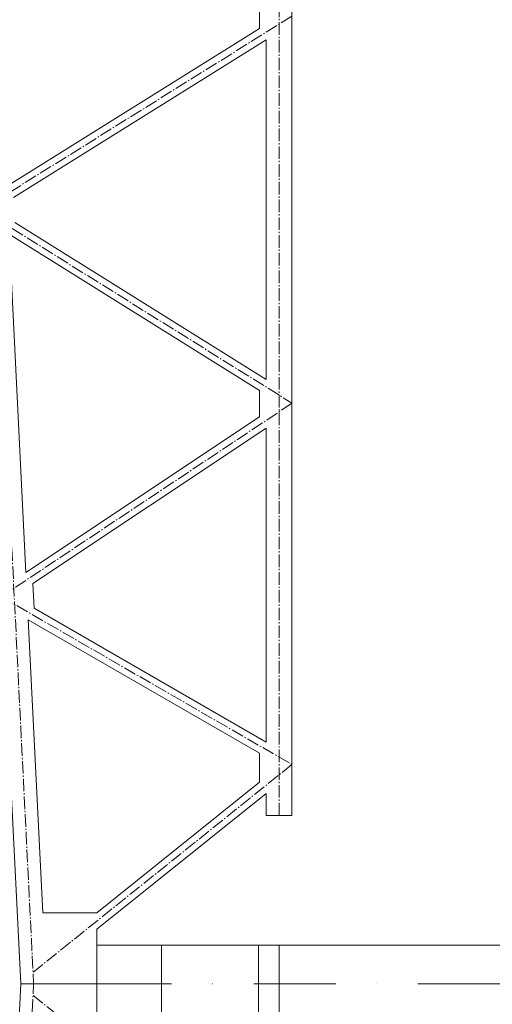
# Model space of a CAD drawing. Header units: millimetres. Extents: x -725694 to 4766210, y -2984614 to 2187451.
# Tile 88 of 256: x 205838 to 209496, y 63141 to 70772. Entities that reach past the tile are written whole.
import ezdxf
from ezdxf import colors
from ezdxf.entities.mleader import LeaderData, LeaderLine
from ezdxf.math import Vec2, Vec3

# ---------------------------------------------------------------- set-up
doc = ezdxf.new("R2010")
doc.units = ezdxf.units.MM
for name, pattern in [('AM_DIN_G_W050', [13.75, 9.75, -1.5, 1, -1.5]), ('CENTERX2', [101.6, 63.5, -12.7, 12.7, -12.7]), ('DASHDOT', [25.4, 12.7, -6.35, 0, -6.35])]:
    doc.linetypes.add(name, pattern=pattern)
for name, color, linetype, lineweight in [('A99_N_txt-popis-50 @ 200', 7, 'Continuous', 9), ('A99_S_kce-pohl', 7, 'Continuous', 5), ('A99_S_kce-rez-sil', 7, 'Continuous', 15), ('A99_S_kce-rez-ten', 7, 'Continuous', 9), ('A99_S_osy', 7, 'CENTERX2', 5)]:
    doc.layers.add(name, color=color, linetype=linetype, lineweight=lineweight)
doc.styles.add('A99_popis', font='isocpeur.ttf')

msp = doc.modelspace()

# ---------------------------------------------------------------- linework, layer by layer
at = {"layer": 'A99_S_kce-pohl', "lineweight": 5}
for p, q in [((207745, 64775.1), (207745, 64605.3)), ((207745, 64605.3), (207945, 64605.3))]:
    msp.add_line(p, q, dxfattribs=at)
at = {"layer": 'A99_S_kce-pohl', "lineweight": 0}
msp.add_line((206435, 63220), (206435, 63722.4), dxfattribs=at)
at = {"layer": 'A99_S_kce-pohl'}
msp.add_line((211185, 63600), (206465.5, 63600), dxfattribs=at)
at = {"layer": 'A99_S_kce-pohl', "lineweight": 5}
for points in [[(205395, 72300), (205845, 63300)], [(207945, 72300), (207945, 64605.3)], [(207695, 70886.8), (207695, 70702.7)], [(207695, 70702.7), (205736.3, 69478.5)], [(207745, 70616), (205790.6, 69394.5)], [(207745, 70616), (207745, 67984)], [(205800.3, 69199.4), (207745, 67984)], [(205754.8, 69109.9), (205885.9, 66487.3)], [(205754.8, 69109.9), (207695, 67897.3)], [(207695, 67897.3), (207695, 67693.4)], [(207695, 67693.4), (205885.9, 66487.3)], [(207745, 67606.6), (205940.1, 66403.3)], [(207745, 67606.6), (207745, 65173.3)], [(205940.1, 66403.3), (205949.8, 66210.5)], [(205949.8, 66210.5), (207745, 65173.3)], [(205904.2, 66121.4), (206017.7, 63850)], [(205904.2, 66121.4), (207695, 65086.7)], [(207695, 65086.7), (207695, 64863.2)], [(207695, 64863.2), (206434.1, 63850)], [(207745, 64775.1), (206435, 63722.4)], [(206434.1, 63850), (206017.7, 63850)], [(206435, 63300), (206435, 63722.4)], [(205395, 54300), (205845, 63300)], [(206435, 63300), (206435, 62877.6)]]:
    msp.add_lwpolyline(points, dxfattribs=at)
at = {"layer": 'A99_S_kce-pohl', "color": 253, "linetype": 'AM_DIN_G_W050', "lineweight": 0, "ltscale": 10}
for points in [[(205494.9, 72305), (205944.9, 63305)], [(207845, 64605.3), (207845, 64605.3), (207845, 72300)], [(207945, 70800), (205545, 69300)], [(205545, 69300), (207945, 67800), (205695, 66300), (207945, 65000)], [(207945, 65000), (205940.7, 63389.3)], [(205494.9, 54295), (205944.9, 63295)], [(207945, 61600), (205940.7, 63210.7)]]:
    msp.add_lwpolyline(points, dxfattribs=at)
at = {"layer": 'A99_S_kce-pohl'}
msp.add_lwpolyline([(206435, 63300), (205845, 63300)], dxfattribs=at)
at = {"layer": 'A99_S_kce-rez-sil', "lineweight": 20}
for points in [[(206935, 63600), (206935, 63000), (206435, 63000), (206435, 63600)], [(207685, 63600), (207685, 63000), (207845, 63000), (207845, 63600)]]:
    msp.add_lwpolyline(points, close=True, dxfattribs=at)
at = {"layer": 'A99_S_kce-rez-ten', "color": 253, "lineweight": 0}
msp.add_line((207745, 64605.3), (207945, 64605.3), dxfattribs=at)
at = {"layer": 'A99_S_kce-rez-ten', "lineweight": 0}
msp.add_line((206138, 63300), (206435, 63300), dxfattribs=at)
msp.add_lwpolyline([(206435, 63300), (205845, 63300)], dxfattribs=at)
at = {"layer": 'A99_S_osy', "linetype": 'DASHDOT', "lineweight": 5, "ltscale": 50}
msp.add_lwpolyline([(222254.8, 63300), (202234.8, 63300)], dxfattribs=at)

# ---------------------------------------------------------------- leaders
at = {"layer": 'A99_N_txt-popis-50 @ 200', "lineweight": 9}
ml = msp.add_multileader_mtext('Standard', dxfattribs=at)
ml.set_content('\\A1;{\\C256;osazení nových dveří\\P(požární únik)}', color=1, style='A99_popis')
ml.set_leader_properties(color=256, linetype='ByLayer', lineweight=-1)
ml.build(insert=Vec2(0, 0))
ml.multileader.update_dxf_attribs({"dogleg_length": 6.4, "arrow_head_size": 200, "scale": 200})
ctx = ml.context
ctx.base_point, ctx.scale, ctx.char_height, ctx.arrow_head_size, ctx.landing_gap_size, ctx.plane_origin = Vec3(9575, 69050), 200, 400, 200, 400, Vec3(8542.5, 60475.8)
notes = []
notes.append((ctx, [(0, (1, 1, 0), (8295, 69050), (1, 0), 1280, [(0, [(5750, 67035)], 0, [])])]))
ctx.mtext.insert, ctx.mtext.width, ctx.mtext.flow_direction = Vec3(9975, 69310), 5317.307, 5
for ctx, leaders in notes:
    for number, flags, end, landing, length, lines in leaders:
        leader = LeaderData()
        leader.index, (leader.has_last_leader_line, leader.has_dogleg_vector, leader.attachment_direction) = number, flags
        leader.last_leader_point, leader.dogleg_vector, leader.dogleg_length = Vec3(end), Vec3(landing), length
        for number, points, colour, breaks in lines:
            line = LeaderLine()
            line.index, line.vertices, line.color, line.breaks = number, Vec3.list(points), colors.encode_raw_color(colour), breaks
            leader.lines.append(line)
        ctx.leaders.append(leader)

doc.saveas('drawing.dxf')
